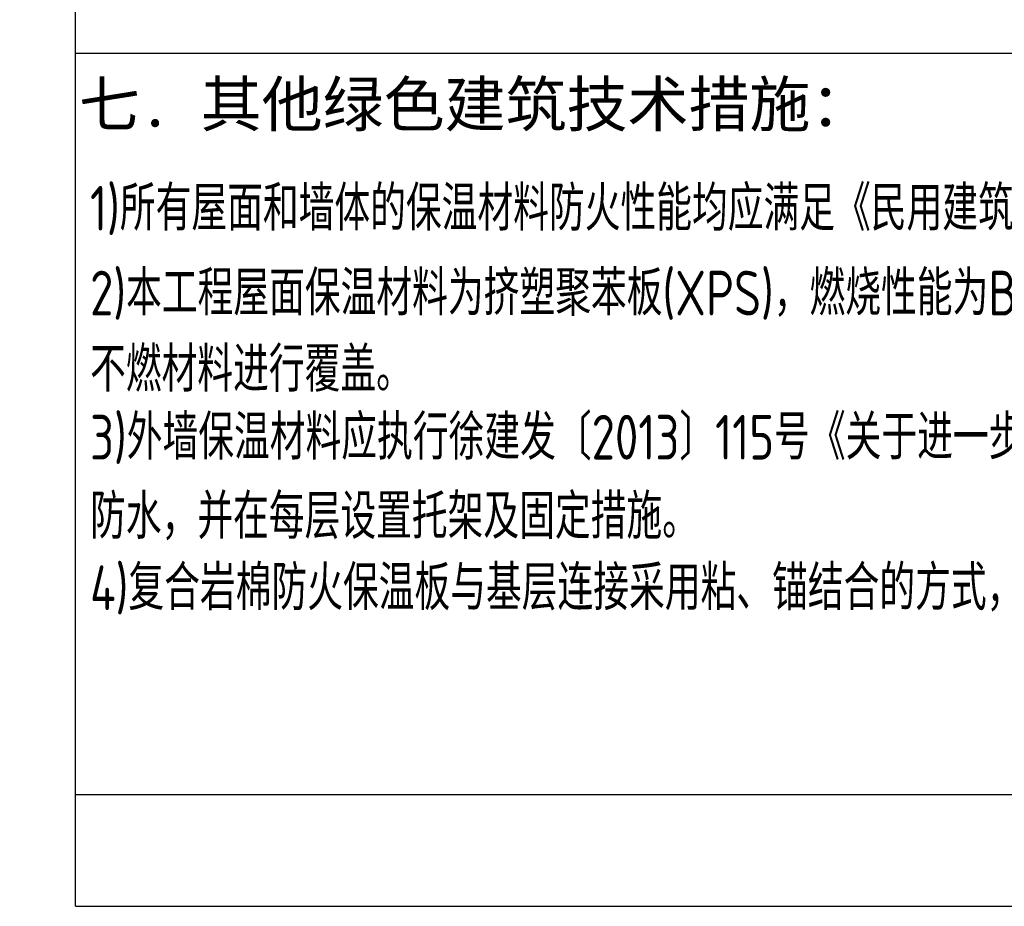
# Model space of a CAD drawing. Header units: inches. Extents: x 224620 to 3435104, y 247406 to 993300.
# Tile 85 of 110: x 304333 to 312704, y 712108 to 719641. Entities that reach past the tile are written whole.
import ezdxf

# ---------------------------------------------------------------- set-up
doc = ezdxf.new("R2010")
doc.units = ezdxf.units.IN
doc.header["$MEASUREMENT"] = 0
doc.layers.add('9', color=8, linetype='Continuous', plot=False)
doc.layers.add('PUB_TEXT', color=7, linetype='Continuous')
doc.styles.add('HZFS', font='tssdeng.shx', dxfattribs={"width": 0.8, "height": 400, "bigfont": 'hztxt.shx'})
doc.styles.add('黑体', font='simhei.ttf')

msp = doc.modelspace()

# ---------------------------------------------------------------- linework, layer by layer
at = {"layer": '9'}
for p, q in [((304807.7, 712107.7), (304807.7, 764344.8)), ((304807.7, 719355.6), (326181.3, 719355.6)), ((304807.7, 713057.7), (326181.3, 713057.7)), ((304807.7, 712107.7), (326181.3, 712107.7))]:
    msp.add_line(p, q, dxfattribs=at)

# ---------------------------------------------------------------- texts
at = {"layer": 'PUB_TEXT', "style": 'HZFS', "width": 0.8}
for s, p in [('注：*项为外墙外保温按《建筑设计防火规范》GB50016-2014第6.7.7条规定采用B1、B2级材料时，外门窗耐火完整性不应低于0.5h，采用A级材料时无此要求。', (279754.1, 719060.9)), ('1)所有屋面和墙体的保温材料防火性能均应满足《民用建筑外保温系统及外墙装饰防火暂行规定》及《江苏省建筑外墙保温材料防火暂行规定》的要求。', (304931.2, 717848.7)), ('2)本工程屋面保温材料为挤塑聚苯板(XPS)，燃烧性能为B1级，应采用不小于10mm的不燃材料做防护层。屋顶防水层应采用厚度不小于10mm的', (304931.2, 717128.2)), ('不燃材料进行覆盖。', (304931.2, 716479.8)), ('3)外墙保温材料应执行徐建发〔2013〕115号《关于进一步规范建筑结构保温系统设计选用具体事项的通知》要求外墙保温材料应加强粘接、', (304931.2, 715903.4)), ('防水，并在每层设置托架及固定措施。', (304931.2, 715230.2)), ('4)复合岩棉防火保温板与基层连接采用粘、锚结合的方式，锚栓规格数量及做法按《外墙外保温工程技术规程》JGJ144有关要求施工。', (304931.2, 714624.3))]:
    msp.add_text(s, height=380, dxfattribs=at).set_placement(p)
at = {"layer": 'PUB_TEXT', "style": '黑体'}
msp.add_text('七. 其他绿色建筑技术措施：', height=380, dxfattribs=at).set_placement((304836.7, 718733))

doc.saveas('drawing.dxf')
